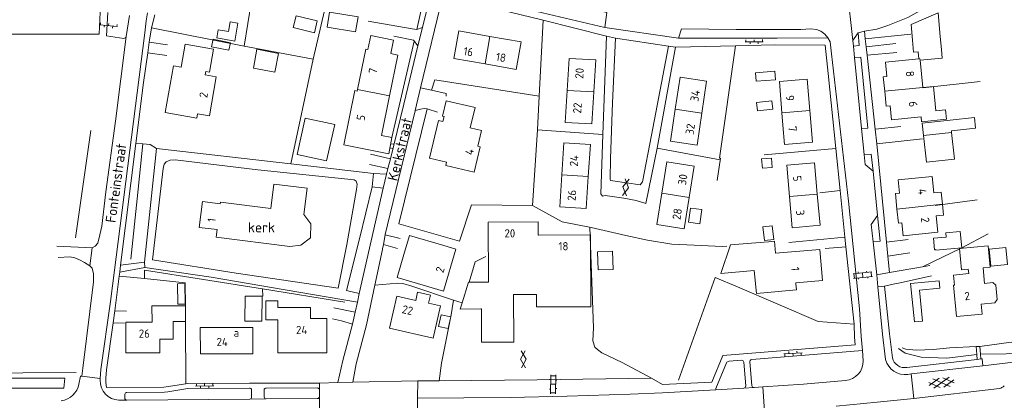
# Model space of a CAD drawing. Header units: metres. Extents: x 157366 to 159470, y 577030 to 578469.
# Tile 26 of 35: x 159023 to 159263, y 577269 to 577361. Entities that reach past the tile are written whole.
import ezdxf

# ---------------------------------------------------------------- set-up
doc = ezdxf.new("R2010")
doc.units = ezdxf.units.M
doc.header["$MEASUREMENT"] = 0
for name, color, linetype, lineweight in [('Gbkn_B01_hoofdgebouw', 1, 'Continuous', 18), ('Gbkn_B02_bijgebouw', 1, 'Continuous', 18), ('Gbkn_B07_tussenmuur', 252, 'Continuous', 18), ('Gbkn_B11_dakrand', 1, 'Continuous', 18), ('Gbkn_B14_dakrand bijgebouw', 1, 'Continuous', 18), ('Gbkn_S01_gesloten verharding (g)', 252, 'Continuous', 18), ('Gbkn_S01_gesloten verharding (k)', 252, 'Continuous', 18), ('Gbkn_S02_open verharding', 252, 'Continuous', 18), ('Gbkn_T02_raster', 252, 'Continuous', 18), ('Gbkn_T20_overige afscheiding', 252, 'Continuous', 18), ('Gbkn_V00_kant verharding', 252, 'Continuous', 18), ('Gbkn_W00_kant water (FD)', 252, 'Continuous', 18), ('Gbkn_Z02_huisnummer', 252, 'Continuous', 18), ('Gbkn_Z06_straatnaam', 7, 'Continuous', 18), ('Gbkn_Z09_functieaanduiding', 252, 'Continuous', 18)]:
    doc.layers.add(name, color=color, linetype=linetype, lineweight=lineweight)
doc.styles.add('NLCS-ISO-M1000-T25', font='NLCS-ISO.ttf', dxfattribs={"height": 2.5})

msp = doc.modelspace()

# ---------------------------------------------------------------- linework, layer by layer
at = {"layer": 'Gbkn_B01_hoofdgebouw', "flags": 128}
for points in [[(159105.7, 577344.2), (159107.7, 577354.06), (159108.21, 577353.96), (159108.91, 577357.37), (159114.44, 577356.25), (159113.78, 577352.95), (159115.46, 577352.61), (159113.45, 577342.69)], [(159136.72, 577350.43), (159129.13, 577351.75), (159130.3, 577358.47), (159137.89, 577357.15)], [(159137.89, 577357.15), (159145.48, 577355.82), (159144.31, 577349.1), (159136.72, 577350.43)], [(159156.67, 577344), (159157.14, 577351.8), (159163.64, 577351.41), (159163.17, 577343.61)], [(159242.2, 577351.65), (159234.14, 577350.85), (159234.48, 577347.36), (159233.6, 577347.27), (159233.94, 577343.77)], [(159243.19, 577344.7), (159242.53, 577351.35)], [(159068.78, 577348.59), (159068.64, 577347.79), (159071.29, 577347.33), (159069.63, 577337.81), (159066.74, 577338.31), (159066.56, 577337.25), (159058.92, 577338.58), (159060.9, 577349.96), (159062.76, 577349.64)], [(159182.99, 577339.4), (159184.14, 577347.18), (159190.6, 577346.23), (159189.46, 577338.45)], [(159215.74, 577339.09), (159215.1, 577346.76), (159208.3, 577346.19), (159208.94, 577338.52)], [(159113.45, 577342.69), (159111.5, 577333.03), (159114.06, 577332.51), (159113.26, 577328.56), (159102.35, 577330.77), (159105.02, 577343.97), (159105.63, 577343.84), (159105.7, 577344.2)], [(159163.17, 577343.61), (159162.7, 577335.81), (159156.2, 577336.21), (159156.67, 577344)], [(159233.94, 577343.77), (159234.3, 577340.15), (159235.27, 577340.25), (159235.61, 577336.85), (159242.8, 577337.56)], [(159135.85, 577334.24), (159134.94, 577330.4), (159135.5, 577330.27), (159134.03, 577324.07), (159127.17, 577325.69), (159127.36, 577326.5), (159123.17, 577327.49), (159125.35, 577336.65), (159126.47, 577336.38), (159126.77, 577337.63), (159126.34, 577337.73), (159127.23, 577341.47), (159134.28, 577339.8), (159133.11, 577334.89), (159135.85, 577334.24)], [(159189.46, 577338.45), (159188.32, 577330.67), (159181.86, 577331.62), (159182.99, 577339.4)], [(159208.94, 577338.52), (159209.19, 577335.56), (159209.59, 577330.85), (159216.39, 577331.42), (159215.74, 577339.09)], [(159155.4, 577323.43), (159155.89, 577331.22), (159162.32, 577330.82), (159161.82, 577323.02)], [(159179.75, 577318.96), (159180.97, 577326.59), (159187.59, 577325.53), (159186.37, 577317.9)], [(159217.53, 577318.75), (159216.86, 577326.34), (159210.11, 577325.75), (159210.78, 577318.15)], [(159161.82, 577323.02), (159161.33, 577315.23), (159154.9, 577315.64), (159155.4, 577323.43)], [(159245.89, 577319.01), (159245.48, 577323.02), (159237.18, 577322.19), (159237.5, 577318.98), (159236.53, 577318.88), (159236.91, 577315.09)], [(159094.36, 577311.51), (159094.23, 577308.06), (159091.9, 577306.27), (159089.23, 577306), (159071.28, 577308.23), (159071.51, 577310.08), (159067.19, 577310.61), (159067.97, 577316.94), (159072.29, 577316.4), (159072.34, 577316.75), (159084.62, 577315.23), (159085.36, 577321.18), (159093.41, 577320.19), (159092.61, 577313.78), (159094.36, 577311.51)], [(159186.37, 577317.9), (159185.15, 577310.27), (159178.53, 577311.33), (159179.75, 577318.96)], [(159210.78, 577318.15), (159211.45, 577310.55), (159218.2, 577311.15), (159217.53, 577318.75)], [(159236.91, 577315.09), (159237.26, 577311.68), (159238.09, 577311.76), (159238.41, 577308.57), (159246.86, 577309.43), (159246.45, 577313.45)], [(159135.83, 577290.78), (159135.86, 577282.64), (159143.68, 577282.68), (159143.63, 577294.26), (159149.2, 577294.28), (159149.21, 577291.25), (159149.9, 577291.25), (159162.41, 577291.3), (159162.33, 577308.81), (159149.69, 577308.76), (159149.61, 577308.76), (159149.59, 577311.96), (159137.47, 577311.9), (159137.53, 577297.25)], [(159126.71, 577306.18), (159129.6, 577305.33), (159126.58, 577295.11), (159115.29, 577298.45), (159116.93, 577304), (159118.31, 577308.67), (159126.71, 577306.18)], [(159212.33, 577296.87), (159212.3, 577297.12), (159218.78, 577297.73), (159218.16, 577305.23), (159207.4, 577304.34), (159207.16, 577307.25), (159205.66, 577307.12), (159196.38, 577306.36), (159194.04, 577299.4), (159202.18, 577300.15), (159202.71, 577294.54), (159212.46, 577295.45), (159212.33, 577296.87)], [(159254.27, 577300.47), (159254.38, 577299.37)], [(159258.22, 577296.99), (159257.85, 577300.8)], [(159250.65, 577296.52), (159250.9, 577296.55), (159250.66, 577299.01), (159254.38, 577299.37)], [(159250.65, 577296.52), (159251.39, 577288.89), (159257.65, 577289.5), (159257.41, 577291.95)], [(159257.41, 577291.95), (159260.7, 577292.27), (159261.33, 577293.05), (159260.99, 577296.53), (159260.22, 577297.18), (159258.22, 577296.99)], [(159086.3, 577288.1), (159083.38, 577288.11), (159083.38, 577292.72), (159086.3, 577292.71), (159086.3, 577291.11), (159094.23, 577291.1), (159094.23, 577288.41)], [(159125.86, 577291.48), (159124.07, 577283.68), (159113.45, 577286.12), (159115.23, 577293.9), (159119.83, 577292.84), (159120.28, 577294.81), (159123.42, 577294.09), (159122.97, 577292.14), (159125.86, 577291.48)], [(159090.93, 577280.05), (159086.29, 577280.05), (159086.3, 577288.1)], [(159094.23, 577288.41), (159098.22, 577288.4), (159098.21, 577280.11), (159093.54, 577280.11)], [(159060.85, 577287.51), (159060.85, 577283.38), (159057.56, 577283.38), (159057.55, 577280.08), (159049.29, 577280.08), (159049.29, 577287.51), (159055.69, 577287.51)], [(159080.2, 577279.82), (159080.2, 577286.27), (159067.43, 577286.27), (159067.44, 577279.82), (159080.2, 577279.82)], [(159090.93, 577280.05), (159093.54, 577280.11)]]:
    msp.add_lwpolyline(points, dxfattribs=at)
at = {"layer": 'Gbkn_B02_bijgebouw', "flags": 128}
for points in [[(159105.81, 577361.9), (159105.19, 577358.23), (159098.26, 577359.39), (159098.87, 577363.06), (159105.81, 577361.9)], [(159240.7, 577356.2), (159240.34, 577360.05), (159246.91, 577362.85), (159247.44, 577357.12)], [(159062.76, 577349.64), (159063.73, 577355.24), (159070.64, 577354.04), (159069.67, 577348.44), (159068.78, 577348.59)], [(159240.7, 577356.2), (159240.96, 577353.32), (159242.05, 577353.42)], [(159247.73, 577353.94), (159247.44, 577357.12)], [(159249.87, 577336.78), (159243.04, 577336.05), (159243.37, 577332.98)], [(159243.37, 577332.98), (159244.07, 577326.52), (159250.89, 577327.25), (159250.2, 577333.71)], [(159250.2, 577333.71), (159250.15, 577334.13)], [(159252.68, 577305.68), (159252.29, 577309.66), (159248.79, 577309.31), (159248.89, 577308.28), (159245.8, 577307.98), (159246.07, 577305.2), (159246.34, 577305.22), (159246.36, 577305.06), (159252.68, 577305.68)], [(159060.85, 577287.51), (159060.85, 577287.67), (159063.8, 577287.67), (159063.79, 577291.54), (159055.68, 577291.53), (159055.69, 577287.51)]]:
    msp.add_lwpolyline(points, dxfattribs=at)
at = {"layer": 'Gbkn_B07_tussenmuur', "flags": 128}
for points in [[(159137.89, 577357.15), (159136.72, 577350.43)], [(159242.53, 577351.35), (159242.5, 577351.68), (159242.2, 577351.65)], [(159113.45, 577342.69), (159105.7, 577344.2)], [(159163.17, 577343.61), (159156.67, 577344)], [(159233.94, 577343.77), (159243.19, 577344.7)], [(159189.46, 577338.45), (159182.99, 577339.4)], [(159215.74, 577339.09), (159208.94, 577338.52)], [(159243.37, 577332.98), (159250.2, 577333.71)], [(159161.82, 577323.02), (159155.4, 577323.43)], [(159186.37, 577317.9), (159179.75, 577318.96)], [(159217.53, 577318.75), (159210.78, 577318.15)], [(159247.96, 577316.3), (159236.91, 577315.09)]]:
    msp.add_lwpolyline(points, dxfattribs=at)
at = {"layer": 'Gbkn_B11_dakrand', "flags": 128}
for points in [[(159242.8, 577337.56), (159242.92, 577336.36), (159248.93, 577336.96), (159248.7, 577339.28), (159246.36, 577339.05), (159245.77, 577344.97), (159243.19, 577344.7)], [(159247.96, 577316.3), (159247.67, 577319.19), (159245.89, 577319.01)], [(159246.45, 577313.45), (159248.23, 577313.63), (159247.96, 577316.3)], [(159135.83, 577290.78), (159135.68, 577290.78), (159130.65, 577290.67), (159131.14, 577292.24), (159132.71, 577297.28), (159132.88, 577297.28), (159137.53, 577297.25)]]:
    msp.add_lwpolyline(points, dxfattribs=at)
at = {"layer": 'Gbkn_B14_dakrand bijgebouw', "flags": 128}
for points in [[(159095.88, 577360.94), (159095.18, 577358.04), (159090.02, 577359.28), (159090.72, 577362.18), (159095.88, 577360.94)], [(159075.84, 577356.02), (159071.42, 577356.77), (159071.75, 577358.73), (159074.28, 577358.3), (159074.68, 577360.67), (159076.57, 577360.35), (159075.84, 577356.02)], [(159074.74, 577355.6), (159074.37, 577353.77), (159070.17, 577354.6), (159070.53, 577356.44), (159074.74, 577355.6)], [(159080.34, 577349.42), (159085.59, 577348.42), (159086.47, 577353.01), (159081.21, 577354.01), (159080.34, 577349.42)], [(159242.2, 577351.65), (159242.05, 577353.42)], [(159247.73, 577353.94), (159247.92, 577351.84), (159242.53, 577351.35)], [(159202.49, 577348.28), (159202.64, 577346.21), (159207.35, 577346.56), (159207.19, 577348.64), (159202.49, 577348.28)], [(159202.77, 577341.02), (159203.01, 577339.02), (159206.74, 577339.46), (159206.5, 577341.46), (159202.77, 577341.02)], [(159090.97, 577328.41), (159098.16, 577326.82), (159100.12, 577335.67), (159092.93, 577337.27), (159090.97, 577328.41)], [(159250.15, 577334.13), (159256.05, 577334.76), (159255.76, 577337.41), (159249.87, 577336.78)], [(159206.42, 577327.51), (159206.59, 577325.23), (159204.17, 577325.05), (159204, 577327.33), (159206.42, 577327.51)], [(159186.24, 577311.86), (159188.99, 577311.52), (159189.41, 577314.95), (159186.66, 577315.29), (159186.24, 577311.86)], [(159204.67, 577307.4), (159206.96, 577307.65), (159206.59, 577310.98), (159204.3, 577310.73), (159204.67, 577307.4)], [(159164.06, 577304.7), (159167.75, 577304.82), (159167.9, 577300.38), (159164.21, 577300.26), (159164.06, 577304.7)], [(159257.85, 577300.8), (159259.6, 577300.96), (159259.13, 577306.15), (159252.14, 577305.52), (159252.61, 577300.32), (159254.27, 577300.47)], [(159259.72, 577301.17), (159263.78, 577301.55), (159263.39, 577305.71), (159259.33, 577305.33), (159259.72, 577301.17)], [(159240.24, 577296.94), (159241.15, 577287.59), (159243.09, 577287.78), (159242.36, 577295.36), (159247.38, 577295.84), (159247.21, 577297.62), (159240.24, 577296.94)], [(159061.89, 577296.9), (159063.67, 577296.93), (159063.74, 577291.95), (159061.96, 577291.92), (159061.89, 577296.9)], [(159078.35, 577293.88), (159082.46, 577293.85), (159082.41, 577287.77), (159078.3, 577287.8), (159078.35, 577293.88)], [(159125.38, 577286.51), (159127.73, 577285.99), (159128.29, 577288.53), (159128.36, 577288.82), (159128.35, 577288.82), (159126, 577289.34), (159125.38, 577286.51)]]:
    msp.add_lwpolyline(points, dxfattribs=at)
at = {"layer": 'Gbkn_S01_gesloten verharding (g)', "flags": 128}
for points in [[(159170.16, 577318.43), (159171.63, 577320.28), (159170.77, 577322.48)], [(159171.73, 577322.34), (159170.25, 577320.49), (159171.11, 577318.29)], [(159146.49, 577280.55), (159145.33, 577278.49), (159146.53, 577276.45)], [(159145.56, 577276.44), (159146.72, 577278.5), (159145.52, 577280.54)]]:
    msp.add_lwpolyline(points, dxfattribs=at)
at = {"layer": 'Gbkn_S01_gesloten verharding (k)'}
for points in [[(159244.75, 577272.09), (159247.2, 577273.9)], [(159249.87, 577271.89), (159245.65, 577273.73)], [(159245.91, 577271.45), (159249.61, 577274.18)], [(159250.86, 577272.78), (159248.06, 577274)], [(159248.32, 577271.72), (159250.77, 577273.53)], [(159247.46, 577271.62), (159244.66, 577272.84)]]:
    msp.add_lwpolyline(points, dxfattribs=at)
at = {"layer": 'Gbkn_S02_open verharding'}
for points in [[(159042.94, 577360), (159047.32, 577359.56)], [(159043.19, 577360.48), (159043.14, 577359.98)], [(159044.13, 577359.88), (159044.08, 577359.38)], [(159045.18, 577360.28), (159045.13, 577359.78)], [(159046.12, 577359.68), (159046.07, 577359.19)], [(159047.17, 577360.08), (159047.12, 577359.58)], [(159199.98, 577355.82), (159204.38, 577355.86)], [(159200.18, 577356.32), (159200.18, 577355.82)], [(159201.18, 577355.83), (159201.18, 577355.33)], [(159202.18, 577356.34), (159202.18, 577355.84)], [(159203.18, 577355.85), (159203.18, 577355.35)], [(159204.18, 577356.36), (159204.18, 577355.86)], [(159230.8, 577299.83), (159226.23, 577299.35)], [(159227.47, 577299.48), (159227.44, 577299.78)], [(159229.56, 577299.7), (159229.53, 577300)], [(159230.73, 577298.62), (159230.61, 577299.81)], [(159230.93, 577298.64), (159226.36, 577298.15)], [(159226.55, 577298.17), (159226.43, 577299.37)], [(159227.53, 577297.98), (159227.5, 577298.27)], [(159228.64, 577298.4), (159228.52, 577299.59)], [(159229.82, 577298.22), (159229.79, 577298.52)], [(159213.82, 577280.09), (159209.43, 577279.79)], [(159209.66, 577279.3), (159209.63, 577279.8)], [(159210.63, 577279.87), (159210.59, 577280.37)], [(159211.66, 577279.44), (159211.62, 577279.94)], [(159212.62, 577280.01), (159212.59, 577280.5)], [(159213.65, 577279.58), (159213.62, 577280.07)], [(159152.38, 577273.56), (159152.68, 577273.55)], [(159152.66, 577270.1), (159152.69, 577274.7)], [(159152.68, 577274.5), (159153.88, 577274.5)], [(159153.86, 577270.1), (159153.89, 577274.7)], [(159153.88, 577273.45), (159154.18, 577273.45)], [(159066.29, 577271.96), (159070.69, 577272.02)], [(159066.48, 577272.47), (159066.49, 577271.97)], [(159067.49, 577271.98), (159067.49, 577271.48)], [(159068.48, 577272.49), (159068.49, 577271.99)], [(159069.49, 577272), (159069.49, 577271.5)], [(159070.48, 577272.52), (159070.49, 577272.02)], [(159152.37, 577271.26), (159152.67, 577271.26)], [(159152.68, 577272.4), (159153.87, 577272.4)], [(159153.87, 577271.35), (159154.17, 577271.35)], [(159152.67, 577270.3), (159153.87, 577270.3)]]:
    msp.add_lwpolyline(points, dxfattribs=at)
at = {"layer": 'Gbkn_T02_raster', "flags": 128}
for points in [[(159256.22, 577281.64), (159249.79, 577281.32), (159245.7, 577280.91), (159241.63, 577280.72), (159239.11, 577280.97), (159238.21, 577281.28)], [(159268.35, 577282.46), (159264.71, 577282.65), (159257.11, 577281.61)]]:
    msp.add_lwpolyline(points, dxfattribs=at)
at = {"layer": 'Gbkn_T20_overige afscheiding', "flags": 128}
for points in [[(159055.53, 577359.25), (159078.1, 577354.76), (159082.59, 577382.48)], [(159094.87, 577351.62), (159100.19, 577374.34), (159102.76, 577377.87)], [(159119.48, 577373.6), (159122.08, 577367.67), (159120.14, 577358.83)], [(159149.9, 577342.61), (159150.87, 577361.12)], [(159229.2, 577356.56), (159240.27, 577357.66)], [(159114.06, 577332.51), (159119.48, 577355.96)], [(159193.19, 577322.03), (159193.95, 577327.51), (159193.75, 577327.51), (159197.63, 577354.88)], [(159078.1, 577354.76), (159094.87, 577351.62), (159089.47, 577326.08)], [(159123.69, 577344.04), (159124.48, 577346.59), (159149.9, 577342.61), (159149.46, 577334.36), (159148.26, 577315.98), (159133.42, 577316.12), (159130.47, 577307.26), (159115.77, 577311.51), (159122.62, 577339.48)], [(159243.2, 577344.64), (159257.18, 577346.14)], [(159037.06, 577308.08), (159040.76, 577334.2)], [(159149.46, 577334.36), (159165.36, 577333.28)], [(159050.57, 577302.91), (159052.08, 577317.61), (159053.41, 577330.97), (159051.75, 577331.09)], [(159053.41, 577330.97), (159055.21, 577330.84), (159056.76, 577329.82)], [(159113.76, 577331), (159114.53, 577330.86)], [(159113.55, 577329.97), (159114.28, 577329.84)], [(159178.57, 577329.91), (159193.9, 577327.11)], [(159204.6, 577328.27), (159222.07, 577329.82)], [(159218.18, 577319.01), (159223.11, 577319.63)], [(159246.19, 577315.99), (159256.4, 577317.32)], [(159148.26, 577315.98), (159155.49, 577312.01), (159162.5, 577310.58), (159170.93, 577308.64), (159176.21, 577307.52), (159182.11, 577306.55), (159187.62, 577306.32), (159194.37, 577305.98), (159195.53, 577306.05)], [(159243.12, 577301.02), (159252.68, 577305.68), (159259.11, 577309.02)], [(159132.88, 577297.28), (159134.28, 577302.23), (159136.9, 577303.57)], [(159047.7, 577298.75), (159053.86, 577298.14), (159053.87, 577300.17), (159082.57, 577295.65), (159082.64, 577293.89)], [(159053.86, 577298.14), (159063.75, 577297.16), (159063.79, 577291.54)], [(159198.11, 577296.11), (159192.67, 577298.44), (159183.74, 577273.42)], [(159082.57, 577295.65), (159102.63, 577292.4)], [(159109.87, 577296.59), (159115.48, 577297.06), (159116.73, 577296.99), (159118.89, 577296.32), (159129.07, 577292.91)], [(159198.11, 577296.11), (159217.73, 577287.68), (159226.47, 577287.09)], [(159257.23, 577279.73), (159263.48, 577279.81), (159269.71, 577280.43), (159276.31, 577281.07), (159282.98, 577281.7), (159290.17, 577282.87), (159297.64, 577283.61), (159304.53, 577284.54), (159311.21, 577285.22), (159320.85, 577286.36), (159331.71, 577287.06), (159339.26, 577287.3), (159346.36, 577288.4), (159352.9, 577289.95), (159356.38, 577291.18)], [(159063.8, 577287.67), (159063.9, 577272.55)], [(159237.28, 577281.1), (159238.9, 577279.97), (159242.8, 577278.99), (159249.01, 577278.81), (159256.37, 577279.64)], [(159011.19, 577275.12), (159037.27, 577275.32)]]:
    msp.add_lwpolyline(points, dxfattribs=at)
at = {"layer": 'Gbkn_V00_kant verharding', "flags": 128}
for points in [[(159228.99, 577358.41), (159232.04, 577358.89), (159234.73, 577359.77), (159239.56, 577361.72), (159248.61, 577366.84), (159257.37, 577371.71), (159268.6, 577377.82), (159279.42, 577383.88), (159273.81, 577394.41)], [(159108.26, 577360.83), (159118.97, 577358.96), (159120.14, 577358.83), (159121.47, 577359.28), (159124.64, 577372.29)], [(159127.28, 577369.16), (159127.99, 577370.13), (159128.88, 577370.79), (159130.2, 577371.34), (159131.83, 577371.37), (159135.87, 577370.32), (159137.75, 577367.55), (159148.54, 577364.65), (159151.69, 577366.37), (159166.34, 577362.98), (159165.83, 577359.28), (159147.95, 577363.56), (159127.28, 577369.16)], [(159121.04, 577344.65), (159126.42, 577367.11), (159126.88, 577368.76), (159127.28, 577369.16)], [(159126.42, 577367.11), (159150.87, 577361.12), (159166.24, 577357.19)], [(159235.1, 577284.73), (159233.89, 577296.32), (159232.29, 577296.17), (159231.98, 577299.05), (159231.12, 577307.07), (159230.67, 577311.31), (159232.22, 577313.51), (159231.11, 577324.36), (159229.18, 577325.93), (159228.94, 577328.37), (159228.31, 577334.7), (159226.58, 577352), (159226.31, 577354.76), (159226.17, 577356.12), (159224.8, 577368.54)], [(159043.06, 577363.08), (159042.83, 577357.67)], [(159056.34, 577362.37), (159055.53, 577359.25), (159055.02, 577355.74), (159054.65, 577353.12), (159053.62, 577345.95), (159051.75, 577331.09), (159048.04, 577301.44), (159047.82, 577299.73), (159047.7, 577298.75), (159046.62, 577290.31), (159046.24, 577287.36), (159044.58, 577275.94)], [(159044.93, 577362.98), (159044.61, 577357.26)], [(159050.21, 577362.25), (159049.36, 577357.1)], [(159054.26, 577360.92), (159054.55, 577362.88)], [(159043.24, 577276), (159045.61, 577292.61), (159049.77, 577325.66), (159053.95, 577357.98), (159054.26, 577360.92)], [(159042.83, 577357.67), (159001.64, 577357.71)], [(159044.61, 577357.26), (159048.79, 577356.66)], [(159120.38, 577354.83), (159121.47, 577359.28)], [(159165.83, 577359.28), (159183.79, 577356.75)], [(159183.79, 577356.75), (159184.52, 577358.98), (159197.76, 577358.81), (159213.5, 577358.83), (159215.97, 577358.98), (159217.36, 577358.85), (159218.43, 577358.44), (159219.34, 577357.68), (159220.11, 577356.79), (159207.81, 577356.7), (159183.79, 577356.75)], [(159226.17, 577356.12), (159227.24, 577357.72), (159227.47, 577358), (159227.75, 577354.95), (159226.31, 577354.76)], [(159227.47, 577358), (159228.99, 577358.41), (159229.2, 577356.56), (159229.41, 577354.6), (159229.64, 577352.55), (159231.61, 577334.59), (159232, 577330.98), (159232.01, 577330.94), (159234.37, 577307.04), (159234.71, 577303.64), (159235.11, 577299.6), (159231.98, 577299.05)], [(159041.15, 577305.61), (159041.83, 577306.02), (159042.5, 577306.8), (159042.95, 577308.81), (159043.44, 577310.94), (159044.46, 577319.32), (159046.78, 577336.48), (159049.36, 577357.1)], [(159055.02, 577355.74), (159059.44, 577355.06)], [(159113.67, 577327.34), (159116.93, 577340.68), (159120.38, 577354.83), (159119.27, 577356.22), (159114.53, 577357.21)], [(159166.24, 577357.19), (159165.36, 577333.28), (159164.84, 577318.83), (159165.27, 577318.24), (159165.91, 577318.4), (159170.46, 577317.78), (159173.5, 577317.15), (159175.81, 577316.41), (159178.57, 577329.91), (159183.07, 577354.56), (159181.35, 577354.74), (159168.47, 577356.71), (159166.24, 577357.19)], [(159181.35, 577354.74), (159177.2, 577333.11), (159175.03, 577321.74), (159174.42, 577321.03), (159167.82, 577321.93), (159167.26, 577322.05), (159167.16, 577322.41), (159167.21, 577327.39), (159167.75, 577340.99), (159168.47, 577356.71)], [(159183.07, 577354.56), (159197.63, 577354.88), (159207.02, 577355.07), (159219.42, 577355.01), (159220.15, 577348.11), (159222.07, 577329.82), (159223.11, 577319.63), (159224.26, 577308.25), (159210.58, 577306.96)], [(159227.77, 577290.77), (159225.09, 577317.05), (159220.97, 577352.93), (159220.64, 577355.8), (159220.11, 577356.79)], [(159229.41, 577354.6), (159236.61, 577355.38)], [(159054.65, 577353.12), (159059.28, 577352.49)], [(159229.64, 577352.55), (159236.92, 577353.22)], [(159226.58, 577352), (159228.15, 577352.11), (159229.84, 577334.82), (159228.31, 577334.7)], [(159119.71, 577339.07), (159121.04, 577344.65), (159123.69, 577344.04), (159127.27, 577343.21), (159127.24, 577342.6)], [(159105.38, 577277.43), (159107.86, 577286.89), (159109.87, 577296.59), (159111.73, 577305.24), (159111.76, 577305.42), (159111.97, 577306.49), (159112.43, 577308.83), (159112.44, 577308.9), (159112.98, 577311.26), (159119.7, 577339.03), (159119.71, 577339.07), (159120.97, 577339.39), (159121.88, 577339.59), (159122.62, 577339.48), (159125.11, 577338.7)], [(159231.61, 577334.59), (159237.82, 577335.24)], [(159232.01, 577330.94), (159243.1, 577332.17)], [(159053.85, 577302.17), (159056.76, 577329.82), (159089.47, 577326.08), (159109.55, 577323.78), (159109.22, 577320.51), (159106.14, 577307.84), (159103.01, 577295.27), (159106.11, 577294.56), (159105.64, 577292.4), (159088.08, 577295.44), (159070.1, 577298.48), (159053.92, 577300.88)], [(159105.57, 577321.12), (159105.46, 577319.85), (159103.04, 577306.44), (159100.96, 577295.83), (159076.14, 577299.49), (159055.83, 577302.73), (159058.43, 577324.99), (159058.66, 577326.06), (159059.09, 577326.59), (159060.08, 577327), (159061.35, 577327.12), (159081.42, 577324.64), (159104.83, 577322.19), (159105.39, 577321.88), (159105.57, 577321.12)], [(159108.8, 577328.43), (159113.67, 577327.34), (159113.08, 577324.93)], [(159228.94, 577328.37), (159230.65, 577328.49), (159231.11, 577324.36)], [(159108.59, 577325.94), (159113.08, 577324.93), (159112.74, 577323.56), (159109.55, 577323.78)], [(159111.92, 577320.17), (159112.74, 577323.56)], [(159106.11, 577294.56), (159111.92, 577320.17), (159109.22, 577320.51)], [(159231.12, 577307.07), (159232.8, 577307.24), (159232.22, 577313.51)], [(159170.09, 577277.71), (159165.1, 577280.06), (159164.09, 577280.87), (159163.38, 577281.46), (159162.94, 577282.98), (159163.05, 577286.13), (159162.2, 577310.64)], [(159112.43, 577308.83), (159116.05, 577307.88)], [(159224.26, 577308.25), (159224.5, 577305.93)], [(159234.37, 577307.04), (159239.63, 577307.64)], [(159032.49, 577306.03), (159041.15, 577305.61), (159040.59, 577301.27)], [(159111.97, 577306.49), (159115.39, 577305.52)], [(159219.44, 577305.5), (159224.5, 577305.93), (159226.47, 577287.09), (159226.59, 577283.88)], [(159038.82, 577276.34), (159041.45, 577297.33), (159041.48, 577299.29), (159041.1, 577300.66), (159040.59, 577301.27), (159039.27, 577302.08), (159038.08, 577302.75), (159036.91, 577303.18), (159035.66, 577303.46), (159032.82, 577303.26)], [(159047.82, 577299.73), (159053.92, 577300.88), (159053.85, 577302.17), (159048.04, 577301.44)], [(159234.71, 577303.64), (159240.01, 577304.39)], [(159235.11, 577299.6), (159243.12, 577301.02), (159244.91, 577301.34)], [(159233.89, 577296.32), (159235.58, 577296.69), (159237.71, 577297.15), (159245.29, 577298.8)], [(159232.29, 577296.17), (159233.42, 577284.64)], [(159131.14, 577292.24), (159129.07, 577292.91), (159128.35, 577288.82)], [(159046.62, 577290.31), (159049.47, 577290.24)], [(159099.89, 577291.01), (159105.11, 577289.98), (159104.48, 577287.09)], [(159105.11, 577289.98), (159105.64, 577292.4)], [(159135.68, 577290.78), (159135.83, 577290.73)], [(159227.77, 577290.77), (159228.24, 577284.09)], [(159102.09, 577278.19), (159104.48, 577287.09), (159101.81, 577287.86), (159099.63, 577288.32)], [(159128.29, 577288.53), (159126.13, 577277.58)], [(159046.24, 577287.36), (159048.99, 577287.32)], [(159177.2, 577273.9), (159179.9, 577272.39), (159191.85, 577272.94), (159194.53, 577279.42), (159226.76, 577282.03), (159226.59, 577283.88)], [(159228.24, 577284.09), (159228.55, 577280.66)], [(159233.42, 577284.64), (159234.16, 577278.43)], [(159235.1, 577284.73), (159235.83, 577278.88)], [(159228.55, 577280.66), (159201.59, 577278.41)], [(159228.55, 577280.66), (159228.72, 577278.11)], [(159256.37, 577279.64), (159256.22, 577281.64)], [(159256.22, 577281.64), (159257.11, 577281.61)], [(159257.11, 577281.61), (159257.23, 577279.73)], [(159305.67, 577279.69), (159302.75, 577281.79), (159302.51, 577281.91), (159302.24, 577281.92), (159281.4, 577279.73), (159257.82, 577276.91)], [(159196.08, 577278.01), (159199.08, 577278.25)], [(159239.33, 577276.53), (159256.43, 577278.48), (159257.3, 577278.58), (159257.61, 577278.62), (159257.82, 577276.91)], [(159256.43, 577278.48), (159256.37, 577279.64)], [(159257.23, 577279.73), (159257.3, 577278.58)], [(159038.82, 577276.34), (159038.57, 577274.35)], [(159043.24, 577276), (159043.05, 577273.8)], [(159096.39, 577272.7), (159079.42, 577272.72), (159064.3, 577272.62), (159063.9, 577272.55), (159061.21, 577272.09), (159059.68, 577271.85), (159058.52, 577271.74), (159044.64, 577271.61), (159044.48, 577272.86), (159044.42, 577273.93), (159044.58, 577275.94)], [(159100.93, 577272.82), (159102.09, 577278.19)], [(159105.38, 577277.43), (159104.55, 577272.94)], [(159125.51, 577273.23), (159126.13, 577277.58)], [(159177.2, 577273.9), (159170.09, 577277.71)], [(159192.87, 577271.06), (159192.84, 577271.41), (159195.42, 577277.62)], [(159199.64, 577277.78), (159200.11, 577272.03)], [(159201.15, 577277.84), (159201.63, 577272.08)], [(159240.39, 577274.92), (159257.82, 577276.91)], [(159037.9, 577272.45), (159038.28, 577274.41), (159038.57, 577274.35)], [(159038.57, 577274.35), (159043.05, 577273.8)], [(159043.05, 577273.8), (159043.04, 577273.4)], [(159177.2, 577273.9), (159149.4, 577273.51), (159125.51, 577273.23)], [(159239.55, 577274.83), (159240.39, 577274.92)], [(159241.05, 577268.96), (159240.39, 577274.92)], [(159079.39, 577271.5), (159064.36, 577271.41), (159059.51, 577270.59), (159058.71, 577270.52), (159049.59, 577270.44)], [(159095.89, 577271.52), (159083.48, 577271.5)], [(159096.39, 577272.7), (159100.93, 577272.82)], [(159096.39, 577272.7), (159096.39, 577271.1)], [(159096.39, 577271.1), (159096.39, 577269.4)], [(159104.55, 577272.94), (159100.93, 577272.82)], [(159104.55, 577272.94), (159120.32, 577273.28)], [(159120.32, 577273.28), (159120.31, 577269.07)], [(159120.31, 577269.07), (159142.78, 577269.22), (159156.67, 577269.5), (159171.98, 577270), (159179.85, 577270.34), (159192.87, 577271.06)], [(159125.51, 577273.23), (159120.32, 577273.28)], [(159199.65, 577271.46), (159192.87, 577271.06)], [(159199.65, 577271.46), (159202.17, 577271.6)], [(159204.3, 577271.76), (159202.17, 577271.6)], [(159224.38, 577273.33), (159214.19, 577272.48), (159204.3, 577271.76)], [(159204.71, 577265.83), (159204.3, 577271.76)], [(159261.83, 577271.39), (159241.05, 577268.96)], [(159049.08, 577269.94), (159049.08, 577269.07)], [(159079.45, 577268.8), (159049.57, 577268.55)], [(159083.48, 577268.83), (159079.45, 577268.8)], [(159079.92, 577269.31), (159079.91, 577271)], [(159082.94, 577271.01), (159082.97, 577269.34)], [(159083.48, 577268.83), (159095.9, 577268.93)], [(159096.39, 577269.4), (159096.36, 577262.53)], [(159120.28, 577262.66), (159120.31, 577269.07)], [(159241.05, 577268.96), (159232.08, 577268.02), (159222.12, 577267.1)], [(159047.61, 577268.54), (159049.57, 577268.55)]]:
    msp.add_lwpolyline(points, dxfattribs=at)
at = {"layer": 'Gbkn_V00_kant verharding'}
for points in [[(159048.79, 577356.66, 0.389767), (159049.36, 577357.1)], [(159199.64, 577277.78, 0.442558), (159199.08, 577278.25)], [(159201.59, 577278.41, 0.459323), (159201.15, 577277.84)], [(159234.16, 577278.43, 0.388768), (159239.55, 577274.83)], [(159235.83, 577278.88, 0.415454), (159239.33, 577276.53)], [(159196.08, 577278.01, 0.194742), (159195.42, 577277.62)], [(159224.38, 577273.33, 0.392405), (159228.72, 577278.11)], [(159033.61, 577268.41, 0.329252), (159037.9, 577272.45)], [(159043.04, 577273.4, 0.407633), (159047.61, 577268.54)], [(159079.91, 577271, 0.382372), (159079.39, 577271.5)], [(159083.48, 577271.5, 0.404777), (159082.94, 577271.01)], [(159096.39, 577271.1, 0.395541), (159095.89, 577271.52)], [(159199.65, 577271.46, 0.430676), (159200.11, 577272.03)], [(159201.63, 577272.08, 0.40298), (159202.17, 577271.6)], [(159261.83, 577271.39, 0.118096), (159263.03, 577272.04)], [(159049.59, 577270.44, 0.417493), (159049.08, 577269.94)], [(159049.08, 577269.07, 0.420336), (159049.57, 577268.55)], [(159079.45, 577268.8, 0.418287), (159079.92, 577269.31)], [(159082.97, 577269.34, 0.39625), (159083.48, 577268.83)], [(159095.9, 577268.93, 0.384297), (159096.39, 577269.4)]]:
    msp.add_lwpolyline(points, format="xyb", dxfattribs=at)
at = {"layer": 'Gbkn_W00_kant water (FD)', "flags": 128}
msp.add_lwpolyline([(159011.21, 577273.9), (159011.31, 577271.48), (159034.24, 577271.5), (159034.46, 577273.93), (159011.21, 577273.9)], dxfattribs=at)

# ---------------------------------------------------------------- texts
at = {"layer": 'Gbkn_Z02_huisnummer', "style": 'NLCS-ISO-M1000-T25'}
for s, rotation, p in [('16', 350.1514, (159131.32, 577352.64)), ('18', 350.1514, (159139.23, 577351.25)), ('7', 78.5777, (159110.28, 577347.9)), ('20', 86.5595, (159160.59, 577346.8)), ('8', 275.6251, (159239.03, 577348.64)), ('2', 80.1514, (159069.1, 577342.06)), ('34', 81.6591, (159188.59, 577341.18)), ('22', 86.5595, (159160.08, 577338.34)), ('9', 274.8208, (159209.84, 577342.74)), ('6', 275.6251, (159239.77, 577341.22)), ('5', 78.5777, (159107.34, 577336.49)), ('32', 81.6591, (159187.41, 577333.1)), ('7', 274.8208, (159210.47, 577335.21)), ('4', 76.7004, (159133.7, 577328.11)), ('24', 86.3879, (159159.28, 577325.42)), ('30', 80.9052, (159185.57, 577320.81)), ('5', 274.9921, (159211.59, 577323.13)), ('26', 86.3879, (159158.75, 577317.03)), ('4', 275.6821, (159242.03, 577319.92)), ('28', 80.9052, (159184.22, 577312.38)), ('3', 274.9921, (159212.33, 577314.76)), ('1', 82.9957, (159071.12, 577311.81)), ('2', 275.6821, (159242.73, 577312.99)), ('20', 0.2292, (159141.44, 577308.17)), ('18', 0.2292, (159154.59, 577305.03)), ('2', 73.6137, (159126.55, 577299.41)), ('1', 274.9921, (159211.17, 577300.89)), ('2', 5.511, (159253.46, 577292.86)), ('22', 347.0612, (159116.36, 577289.79)), ('24', 359.9427, (159090.71, 577284.65))]:
    msp.add_text(s, height=2, rotation=rotation, dxfattribs=at).set_placement(p)
for s, p in [('26', (159052.46, 577283.76)), ('a', (159075.53, 577283.97)), ('24', (159071.39, 577281.72))]:
    msp.add_text(s, height=2, dxfattribs=at).set_placement(p)
at = {"layer": 'Gbkn_Z06_straatnaam', "style": 'NLCS-ISO-M1000-T25'}
for s, rotation, p in [('Kerkstraat', 76.8251, (159115.37, 577321.76)), ('Fonteinstraat', 82.2426, (159046.84, 577311.63))]:
    msp.add_text(s, height=2.5, rotation=rotation, dxfattribs=at).set_placement(p)
at = {"layer": 'Gbkn_Z09_functieaanduiding', "style": 'NLCS-ISO-M1000-T25'}
msp.add_text('kerk', height=2.5, dxfattribs=at).set_placement((159079.02, 577309.39))

doc.saveas('drawing.dxf')
